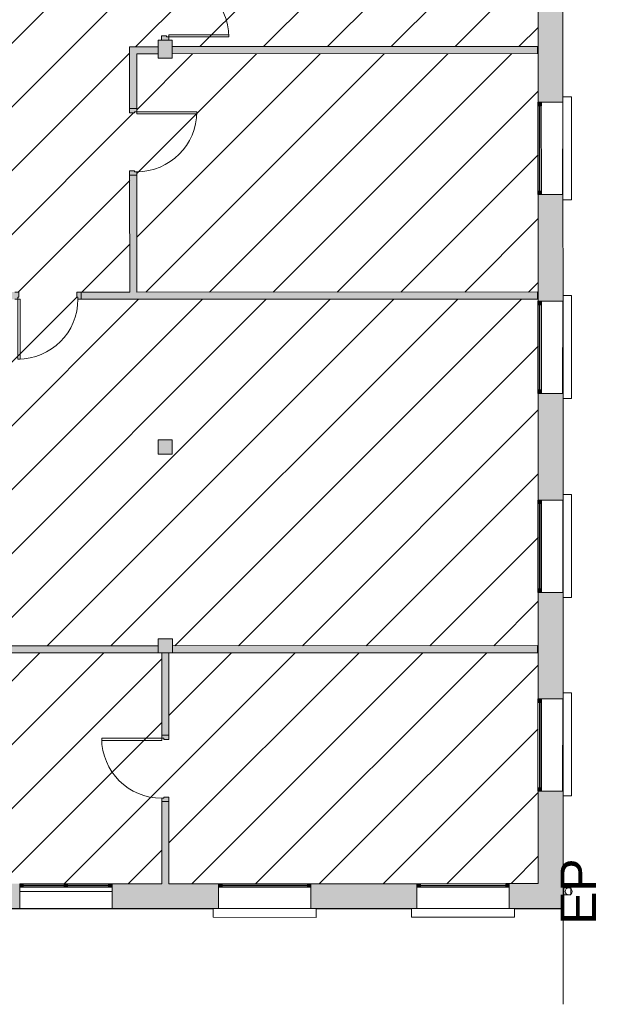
# Model space of a CAD drawing. Header units: metres. Extents: x 82 to 222, y -4 to 154.
# Tile 207 of 214: x 199 to 207, y 101 to 115. Entities that reach past the tile are written whole.
import ezdxf

# ---------------------------------------------------------------- set-up
doc = ezdxf.new("R2010")
doc.units = ezdxf.units.M
doc.linetypes.add('Caché', pattern=[0.003, 0.002, -0.001])
for name, color, linetype, lineweight in [('A-ANNO-NOTE', 7, 'Continuous', 20), ('A-DETL-GENF', 7, 'Continuous', 5), ('A-DOOR', 7, 'Continuous', 5), ('A-FLOR', 7, 'Continuous', 5), ('A-GENM', 7, 'Continuous', 5), ('A-GLAZ-CURT', 7, 'Continuous', 5), ('A-GLAZ-CWMG', 7, 'Continuous', 5), ('A-WALL', 7, 'Continuous', 5), ('C-TOPO', 7, 'Continuous', 5), ('P-SANR-FIXT', 7, 'Continuous', 5), ('S-COLS', 7, 'Continuous', 5)]:
    doc.layers.add(name, color=color, linetype=linetype, lineweight=lineweight)
doc.layers.add('A-WALL-PATT', color=7, linetype='Continuous', true_color=0x2a2a2a)
doc.styles.add('Arial', font='arial.ttf', dxfattribs={"height": 0.5})

# ---------------------------------------------------------------- blocks, each defined once
blk = doc.blocks.new('ART-Béton-Poteau rectangulaire - 20X25-3251002-DCE-Plan de reperage des murs- rez de rue-200 - Dépendante 1')
at = {"layer": 'S-COLS', "true_color": 0x2a2a2a}
blk.add_hatch(color=250, dxfattribs=at).paths.add_polyline_path([(-0.1, -0.125), (0.1, -0.125), (0.1, 0.125), (-0.1, 0.125)])
at = {"layer": 'S-COLS', "lineweight": 20}
for p, q in [((0.1, 0.125), (-0.1, 0.125)), ((-0.1, 0.125), (-0.1, -0.125)), ((0.1, -0.125), (0.1, 0.125)), ((-0.1, -0.125), (0.1, -0.125))]:
    blk.add_line(p, q, dxfattribs=at)
blk = doc.blocks.new('ART-Béton-Poteau rectangulaire - 20X20-3251590-DCE-Plan de reperage des murs- rez de rue-200 - Dépendante 1')
at = {"layer": 'S-COLS', "true_color": 0x2a2a2a}
blk.add_hatch(color=250, dxfattribs=at).paths.add_polyline_path([(-0.1, -0.1), (0.1, -0.1), (0.1, 0.1), (-0.1, 0.1), (-0.1, -0.058)])
at = {"layer": 'S-COLS', "lineweight": 20}
for p, q in [((0.1, 0.1), (-0.1, 0.1)), ((-0.1, 0.1), (-0.1, -0.1)), ((0.1, -0.1), (0.1, 0.1)), ((-0.1, -0.1), (0.1, -0.1))]:
    blk.add_line(p, q, dxfattribs=at)
blk = doc.blocks.new('OMD_Porte 1V tunnel - 80x204-5423503-DCE-Plan de reperage des murs- rez de rue-200 - Dépendante 1')
at = {"layer": 'A-DOOR', "true_color": 0x2a2a2a}
h = blk.add_hatch(color=250, dxfattribs=at)
h.paths.add_polyline_path([(-0.518, 0.05), (-0.518, -0.05), (-0.473, -0.05), (-0.473, -0.02), (-0.458, -0.02), (-0.458, 0.05), (-0.517, 0.05)])
h.paths.add_polyline_path([(0.357, 0.05), (0.357, -0.02), (0.372, -0.02), (0.372, -0.05), (0.417, -0.05), (0.417, 0.05), (0.373, 0.05)])
at = {"layer": 'A-DOOR'}
for p, q in [((-0.458, 0.05), (-0.518, 0.05)), ((-0.458, -0.02), (-0.458, 0.05)), ((0.417, 0.05), (0.357, 0.05)), ((0.357, 0.05), (0.357, -0.02)), ((-0.518, -0.05), (-0.473, -0.05)), ((-0.473, -0.05), (-0.473, -0.02)), ((-0.473, -0.02), (-0.458, -0.02)), ((-0.443, -0.05), (-0.473, -0.05)), ((-0.473, -0.05), (-0.473, -0.895)), ((-0.473, -0.05), (-0.443, -0.05)), ((-0.443, -0.895), (-0.443, -0.05)), ((0.357, -0.02), (0.372, -0.02)), ((0.372, -0.02), (0.372, -0.05)), ((0.372, -0.05), (0.417, -0.05)), ((-0.443, -0.895), (-0.473, -0.895))]:
    blk.add_line(p, q, dxfattribs=at)
blk.add_arc((-0.473, -0.05), 0.845, 270, 360, dxfattribs=at)
blk = doc.blocks.new('OMD_Porte 1V tunnel - 80x204-5423504-DCE-Plan de reperage des murs- rez de rue-200 - Dépendante 1')
at = {"layer": 'A-DOOR', "true_color": 0x2a2a2a}
h = blk.add_hatch(color=250, dxfattribs=at)
h.paths.add_polyline_path([(0.417, -0.05), (0.417, 0.05), (0.372, 0.05), (0.372, 0.02), (0.357, 0.02), (0.357, -0.05), (0.372, -0.05)])
h.paths.add_polyline_path([(-0.458, -0.05), (-0.458, 0.02), (-0.473, 0.02), (-0.473, 0.05), (-0.518, 0.05), (-0.518, -0.05), (-0.473, -0.05)])
at = {"layer": 'A-DOOR'}
for p, q in [((-0.473, 0.05), (-0.473, 0.895)), ((-0.443, 0.895), (-0.473, 0.895)), ((-0.443, 0.895), (-0.443, 0.05)), ((-0.518, 0.05), (-0.473, 0.05)), ((-0.443, 0.05), (-0.473, 0.05)), ((-0.473, 0.05), (-0.443, 0.05)), ((-0.473, 0.05), (-0.473, 0.02)), ((-0.473, 0.02), (-0.458, 0.02)), ((-0.458, 0.02), (-0.458, -0.05)), ((0.357, 0.02), (0.372, 0.02)), ((0.357, -0.05), (0.357, 0.02)), ((0.372, 0.02), (0.372, 0.05)), ((0.372, 0.05), (0.417, 0.05)), ((-0.458, -0.05), (-0.518, -0.05)), ((0.417, -0.05), (0.357, -0.05))]:
    blk.add_line(p, q, dxfattribs=at)
blk.add_arc((-0.473, 0.05), 0.845, 0, 90, dxfattribs=at)
blk = doc.blocks.new('Meneau rectangulaire - 50x50-3242118-DCE-Plan de reperage des murs- rez de rue-200 - Dépendante 1')
at = {"layer": 'A-GLAZ-CWMG', "true_color": 0x2a2a2a}
blk.add_hatch(color=250, dxfattribs=at).paths.add_polyline_path([(-0.05, -0.025), (0, -0.025), (0, 0.025), (-0.05, 0.025)])
at = {"layer": 'A-GLAZ-CWMG'}
for p, q in [((0, 0.025), (-0.05, 0.025)), ((-0.05, 0.025), (-0.05, -0.025)), ((0, -0.025), (0, 0.025)), ((-0.05, -0.025), (0, -0.025))]:
    blk.add_line(p, q, dxfattribs=at)
blk = doc.blocks.new('Panneau système - Vitré-3242119-DCE-Plan de reperage des murs- rez de rue-200 - Dépendante 1')
at = {"layer": 'A-GLAZ-CURT', "true_color": 0x2a2a2a}
blk.add_hatch(color=250, dxfattribs=at).paths.add_polyline_path([(0.6, 0.005), (-0.6, 0.005), (-0.6, -0.005), (0.6, -0.005)])
at = {"layer": 'A-GLAZ-CURT'}
for p, q in [((0.6, 0.005), (-0.6, 0.005)), ((-0.6, 0.005), (-0.6, -0.005)), ((0.6, -0.005), (0.6, 0.005)), ((-0.6, -0.005), (0.6, -0.005))]:
    blk.add_line(p, q, dxfattribs=at)
blk = doc.blocks.new('Meneau rectangulaire - 50x50-3242120-DCE-Plan de reperage des murs- rez de rue-200 - Dépendante 1')
at = {"layer": 'A-GLAZ-CWMG', "true_color": 0x2a2a2a}
blk.add_hatch(color=250, dxfattribs=at).paths.add_polyline_path([(0, -0.025), (-0.05, -0.025), (-0.05, 0.025), (0, 0.025)])
at = {"layer": 'A-GLAZ-CWMG'}
for p, q in [((-0.05, 0.025), (0, 0.025)), ((-0.05, -0.025), (-0.05, 0.025)), ((0, 0.025), (0, -0.025)), ((0, -0.025), (-0.05, -0.025))]:
    blk.add_line(p, q, dxfattribs=at)
blk = doc.blocks.new('Meneau rectangulaire - 50x50-3242115-DCE-Plan de reperage des murs- rez de rue-200 - Dépendante 1')
at = {"layer": 'A-GLAZ-CWMG'}
for p, q in [((148.123, 102.789), (149.323, 102.79)), ((149.323, 102.74), (148.123, 102.739))]:
    blk.add_line(p, q, dxfattribs=at)
blk = doc.blocks.new('Panneau système - Vitré-3263156-DCE-Plan de reperage des murs- rez de rue-200 - Dépendante 1')
at = {"layer": 'A-GLAZ-CURT', "true_color": 0x2a2a2a}
blk.add_hatch(color=250, dxfattribs=at).paths.add_polyline_path([(0.287, 0.005), (-0.287, 0.005), (-0.287, -0.005), (0.287, -0.005)])
at = {"layer": 'A-GLAZ-CURT'}
for p, q in [((0.287, 0.005), (-0.287, 0.005)), ((-0.287, 0.005), (-0.287, -0.005)), ((0.287, -0.005), (0.287, 0.005)), ((-0.287, -0.005), (0.287, -0.005))]:
    blk.add_line(p, q, dxfattribs=at)
blk = doc.blocks.new('Meneau rectangulaire - 50x50-3263147-DCE-Plan de reperage des murs- rez de rue-200 - Dépendante 1')
at = {"layer": 'A-GLAZ-CWMG'}
for p, q in [((143.156, 102.788), (143.731, 102.788)), ((143.156, 102.738), (143.731, 102.738))]:
    blk.add_line(p, q, dxfattribs=at)
blk = doc.blocks.new('Meneau rectangulaire - 50x50-3263169-DCE-Plan de reperage des murs- rez de rue-200 - Dépendante 1')
at = {"layer": 'A-GLAZ-CWMG', "true_color": 0x2a2a2a}
blk.add_hatch(color=250, dxfattribs=at).paths.add_polyline_path([(0, -0.025), (-0.05, -0.025), (-0.05, 0.025), (0, 0.025)])
at = {"layer": 'A-GLAZ-CWMG'}
for p, q in [((-0.05, 0.025), (0, 0.025)), ((-0.05, -0.025), (-0.05, 0.025)), ((0, 0.025), (0, -0.025)), ((0, -0.025), (-0.05, -0.025))]:
    blk.add_line(p, q, dxfattribs=at)
blk = doc.blocks.new('Meneau rectangulaire - 50x50-3263165-DCE-Plan de reperage des murs- rez de rue-200 - Dépendante 1')
at = {"layer": 'A-GLAZ-CWMG', "true_color": 0x2a2a2a}
blk.add_hatch(color=250, dxfattribs=at).paths.add_polyline_path([(-0.05, -0.025), (0, -0.025), (0, 0.025), (-0.05, 0.025)])
at = {"layer": 'A-GLAZ-CWMG'}
for p, q in [((0, 0.025), (-0.05, 0.025)), ((-0.05, 0.025), (-0.05, -0.025)), ((0, -0.025), (0, 0.025)), ((-0.05, -0.025), (0, -0.025))]:
    blk.add_line(p, q, dxfattribs=at)
blk = doc.blocks.new('OMD_Porte 1V tunnel - 80x204-V82-DCE-Plan de reperage des murs- rez de rue-200 - Dépendante 1')
at = {"layer": 'A-DOOR', "true_color": 0x2a2a2a}
h = blk.add_hatch(color=250, dxfattribs=at)
h.paths.add_polyline_path([(0.417, -0.05), (0.417, 0.05), (0.357, 0.05), (0.357, -0.02), (0.372, -0.02), (0.372, -0.05), (0.417, -0.05)])
h.paths.add_polyline_path([(-0.458, -0.02), (-0.458, 0.05), (-0.518, 0.05), (-0.518, -0.05), (-0.473, -0.05), (-0.473, -0.02), (-0.458, -0.02)])
at = {"layer": 'A-DOOR'}
for p, q in [((-0.458, 0.05), (-0.518, 0.05)), ((-0.458, -0.02), (-0.458, 0.05)), ((0.417, 0.05), (0.357, 0.05)), ((0.357, 0.05), (0.357, -0.02)), ((-0.518, -0.05), (-0.473, -0.05)), ((-0.473, -0.05), (-0.473, -0.02)), ((-0.473, -0.02), (-0.458, -0.02)), ((-0.443, -0.05), (-0.473, -0.05)), ((-0.473, -0.05), (-0.473, -0.895)), ((-0.473, -0.05), (-0.443, -0.05)), ((-0.443, -0.895), (-0.443, -0.05)), ((0.357, -0.02), (0.372, -0.02)), ((0.372, -0.02), (0.372, -0.05)), ((0.372, -0.05), (0.417, -0.05)), ((-0.443, -0.895), (-0.473, -0.895))]:
    blk.add_line(p, q, dxfattribs=at)
blk.add_arc((-0.473, -0.05), 0.845, 270, 360, dxfattribs=at)
blk = doc.blocks.new('Meneau rectangulaire - 50x50-3263149-DCE-Plan de reperage des murs- rez de rue-200 - Dépendante 1')
at = {"layer": 'A-GLAZ-CWMG'}
for p, q in [((142.531, 102.788), (143.106, 102.788)), ((142.532, 102.738), (143.106, 102.738))]:
    blk.add_line(p, q, dxfattribs=at)
blk = doc.blocks.new('Meneau rectangulaire - 50x50-3263163-DCE-Plan de reperage des murs- rez de rue-200 - Dépendante 1')
at = {"layer": 'A-GLAZ-CWMG', "true_color": 0x2a2a2a}
blk.add_hatch(color=250, dxfattribs=at).paths.add_polyline_path([(0.025, -0.025), (-0.025, -0.025), (-0.025, 0.025), (0.025, 0.025)])
at = {"layer": 'A-GLAZ-CWMG'}
for p, q in [((-0.025, 0.025), (0.025, 0.025)), ((-0.025, -0.025), (-0.025, 0.025)), ((0.025, 0.025), (0.025, -0.025)), ((0.025, -0.025), (-0.025, -0.025))]:
    blk.add_line(p, q, dxfattribs=at)
blk = doc.blocks.new('appui fenetre - appui fenetre-3309576-DCE-Plan de reperage des murs- rez de rue-200 - Dépendante 1')
at = {"layer": 'A-GENM'}
for p, q in [((187.287, -21.552), (187.2, -21.468)), ((187.143, -21.524), (186.244, -22.462)), ((186.284, -22.599), (187.287, -21.552)), ((186.198, -22.517), (186.284, -22.599)), ((185.208, -23.547), (184.309, -24.485)), ((185.352, -23.576), (185.265, -23.492)), ((184.349, -24.622), (185.352, -23.576)), ((184.263, -24.541), (184.349, -24.622)), ((183.273, -25.571), (182.374, -26.509)), ((182.413, -26.646), (183.417, -25.599)), ((183.417, -25.599), (183.33, -25.516)), ((175.743, -26.327), (175.658, -26.415)), ((175.658, -26.415), (176.705, -27.419)), ((176.79, -27.33), (175.798, -26.378)), ((182.328, -26.565), (182.413, -26.646)), ((176.705, -27.419), (176.79, -27.33)), ((181.485, -27.619), (181.399, -27.537)), ((181.338, -27.594), (180.438, -28.533)), ((180.482, -28.666), (181.485, -27.619)), ((177.761, -28.256), (177.676, -28.344)), ((177.676, -28.344), (178.723, -29.348)), ((178.808, -29.258), (177.815, -28.307)), ((180.397, -28.585), (180.482, -28.666)), ((178.723, -29.348), (178.808, -29.258))]:
    blk.add_line(p, q, dxfattribs=at)
blk = doc.blocks.new('Gouttière avec dauphin - Gouttière avec dauphin 13_2-4851836-DCE-Plan de reperage des murs- rez de rue-200 - Dépendante 1')
at = {"layer": 'P-SANR-FIXT', "linetype": 'Caché'}
for p, q in [((-0.05, -0.03), (-0.05, 0.07)), ((-0.05, 0.07), (0.05, 0.07)), ((0.05, 0.07), (0.05, -0.03)), ((0.05, -0.03), (-0.05, -0.03))]:
    blk.add_line(p, q, dxfattribs=at)
at = {"layer": 'P-SANR-FIXT'}
blk.add_circle((0, 0), 0.05, dxfattribs=at)

msp = doc.modelspace()

# ---------------------------------------------------------------- hatches: boundary and pattern name
at = {"layer": 'A-DETL-GENF', "true_color": 0x808080}
h = msp.add_hatch(dxfattribs=at)
h.set_pattern_fill('FP_14', color=8, style=0, pattern_type=2)
h.set_pattern_definition([(45, (-9.11556, 107.194), (-0.4490128, 0.4490128), [])])
h.paths.add_polyline_path([(162.888, 124.55), (162.887, 124.55), (162.887, 124.565), (162.857, 124.565), (162.857, 124.61), (162.827, 124.61), (162.827, 125.58), (162.627, 125.579), (162.627, 125.664), (158.795, 125.664), (158.795, 125.694), (158.75, 125.694), (158.75, 125.724), (158.735, 125.724), (158.735, 125.794), (162.627, 125.794), (162.627, 125.879), (162.827, 125.88), (162.827, 126.475), (162.857, 126.475), (162.857, 126.52), (162.887, 126.52), (162.887, 126.535), (162.957, 126.535), (162.957, 124.55)])
h.paths.add_polyline_path([(157.484, 102.778), (162.833, 102.781), (162.833, 103.112), (162.863, 103.112), (162.863, 103.157), (162.893, 103.157), (162.893, 103.172), (162.963, 103.172), (162.963, 102.782), (170.773, 102.786), (170.772, 106.271), (164.389, 106.27), (164.389, 106.3), (164.344, 106.3), (164.344, 106.33), (164.329, 106.33), (164.329, 106.4), (165.302, 106.4), (165.3, 112.87), (165.33, 112.87), (165.33, 112.915), (165.36, 112.915), (165.36, 112.93), (165.43, 112.93), (165.431, 111.855), (165.63, 111.855), (165.631, 111.795), (170.771, 111.796), (170.767, 131.266), (165.626, 131.265), (165.626, 131.23), (165.426, 131.23), (165.427, 128.4), (165.397, 128.4), (165.397, 128.355), (165.367, 128.355), (165.367, 128.34), (165.297, 128.34), (165.296, 131.265), (162.956, 131.265), (162.956, 129.85), (162.886, 129.85), (162.886, 129.865), (162.856, 129.865), (162.856, 129.91), (162.826, 129.91), (162.825, 131.23), (162.626, 131.229), (162.626, 131.429), (162.826, 131.43), (162.825, 133.45), (162.205, 133.449), (162.205, 134.624), (157.484, 134.629), (157.484, 133.374), (157.487, 133.374), (157.487, 133.324), (157.484, 133.324), (157.484, 132.125), (157.487, 132.125), (157.487, 132.075), (157.484, 132.075), (157.484, 130.574), (157.488, 130.574), (157.488, 130.524), (157.484, 130.524), (157.484, 129.325), (157.488, 129.325), (157.488, 129.275), (157.484, 129.275), (157.484, 128.593), (157.919, 128.593), (157.919, 128.523), (157.904, 128.523), (157.904, 128.493), (157.859, 128.493), (157.859, 128.463), (157.484, 128.463), (157.484, 127.774), (157.489, 127.774), (157.489, 127.724), (157.484, 127.724), (157.484, 126.525), (157.489, 126.525), (157.489, 126.475), (157.484, 126.475), (157.484, 125.793), (157.92, 125.793), (157.92, 125.723), (157.905, 125.723), (157.905, 125.693), (157.86, 125.693), (157.86, 125.663), (157.484, 125.663), (157.484, 124.974), (157.489, 124.974), (157.489, 124.924), (157.484, 124.924), (157.484, 123.725), (157.489, 123.725), (157.489, 123.675), (157.484, 123.675), (157.484, 122.793), (162.628, 122.795), (162.628, 123.079), (162.828, 123.08), (162.828, 123.675), (162.858, 123.675), (162.858, 123.72), (162.888, 123.72), (162.888, 123.735), (162.958, 123.735), (162.957, 122.665), (157.484, 122.663), (157.484, 122.278), (157.788, 122.278), (157.789, 117.978), (157.484, 117.978), (157.484, 117.478), (158.129, 117.478), (158.129, 117.178), (157.484, 117.178), (157.484, 116.574), (157.491, 116.574), (157.491, 116.524), (157.484, 116.524), (157.484, 115.325), (157.491, 115.325), (157.49, 115.275), (157.484, 115.275), (157.484, 113.774), (157.492, 113.774), (157.492, 113.724), (157.484, 113.724), (157.484, 112.525), (157.492, 112.525), (157.492, 112.475), (157.484, 112.475), (157.484, 110.974), (157.493, 110.974), (157.493, 110.924), (157.484, 110.924), (157.484, 109.725), (157.493, 109.725), (157.491, 109.675), (157.484, 109.675), (157.484, 108.174), (157.493, 108.174), (157.493, 108.124), (157.484, 108.124), (157.484, 106.925), (157.493, 106.925), (157.493, 106.875), (157.484, 106.875), (157.484, 105.379), (157.494, 105.379), (157.494, 105.329), (157.484, 105.329), (157.484, 104.13), (157.494, 104.13), (157.494, 104.08), (157.484, 104.08), (157.484, 102.778)])
h.paths.add_polyline_path([(198.088, 122.133), (198.088, 122.133), (198.088, 122.148), (198.058, 122.148), (198.058, 122.193), (198.028, 122.193), (198.028, 122.615), (192.649, 122.614), (192.649, 116.857), (198.059, 116.858), (198.059, 119.988), (197.829, 119.988), (197.828, 120.288), (198.028, 120.288), (198.028, 120.643), (198.058, 120.643), (198.059, 120.688), (198.088, 120.688)])
h.paths.add_polyline_path([(192.496, 102.787), (200.683, 102.789), (200.682, 103.991), (200.712, 103.991), (200.712, 104.006), (200.782, 104.006), (200.783, 102.789), (205.983, 102.79), (205.982, 104.09), (205.978, 104.09), (205.978, 105.39), (205.982, 105.39), (205.981, 106.89), (205.977, 106.89), (205.977, 108.19), (205.981, 108.19), (205.981, 109.69), (205.977, 109.69), (205.976, 110.99), (205.981, 110.99), (205.98, 112.49), (205.976, 112.49), (205.976, 113.79), (205.98, 113.79), (205.979, 115.29), (205.975, 115.29), (205.975, 116.59), (205.979, 116.59), (205.979, 118.09), (205.975, 118.09), (205.975, 118.14), (205.979, 118.14), (205.978, 119.34), (205.974, 119.34), (205.974, 119.39), (205.979, 119.39), (205.978, 120.89), (205.974, 120.89), (205.974, 122.19), (205.978, 122.19), (205.978, 122.89), (200.328, 122.888), (200.328, 121.888), (200.778, 121.889), (200.778, 121.181), (200.748, 121.181), (200.748, 121.166), (200.678, 121.166), (200.678, 121.788), (200.228, 121.788), (200.228, 124.088), (200.678, 124.088), (200.678, 124.681), (200.747, 124.681), (200.747, 124.666), (200.777, 124.666), (200.778, 123.989), (200.328, 123.988), (200.328, 122.988), (205.978, 122.99), (205.977, 123.69), (205.973, 123.69), (205.973, 124.99), (205.977, 124.99), (205.977, 125.79), (200.827, 125.789), (200.827, 125.589), (200.777, 125.588), (200.777, 125.511), (200.747, 125.511), (200.747, 125.496), (200.677, 125.496), (200.677, 125.588), (200.497, 125.588), (200.497, 128.473), (200.037, 128.473), (200.037, 128.543), (200.052, 128.543), (200.052, 128.573), (200.097, 128.573), (200.097, 128.603), (200.497, 128.603), (200.497, 131.423), (200.526, 131.423), (200.526, 131.468), (200.556, 131.468), (200.556, 131.483), (200.626, 131.483), (200.627, 131.438), (200.826, 131.439), (200.826, 131.239), (200.626, 131.238), (200.627, 125.888), (205.977, 125.89), (205.977, 126.399), (205.782, 126.399), (205.782, 132.055), (205.811, 132.055), (205.811, 132.07), (205.881, 132.07), (205.881, 132.01), (206.081, 132.01), (206.082, 126.803), (207.151, 126.801), (207.151, 135.593), (206.08, 135.593), (206.08, 133.56), (205.881, 133.56), (205.881, 133.5), (205.811, 133.5), (205.811, 133.515), (205.781, 133.515), (205.78, 134.655), (205.724, 134.655), (205.724, 134.644), (204.675, 134.644), (204.675, 134.594), (204.615, 134.594), (204.615, 134.599), (204.655, 134.599), (204.655, 134.639), (204.615, 134.639), (204.615, 134.644), (204.625, 134.644), (204.625, 134.654), (201.005, 134.654), (201.005, 134.644), (201.015, 134.644), (201.015, 134.639), (200.975, 134.637), (200.975, 134.599), (201.015, 134.599), (201.015, 134.594), (200.955, 134.594), (200.955, 134.644), (200.625, 134.644), (200.625, 132.913), (200.556, 132.913), (200.556, 132.928), (200.526, 132.928), (200.525, 132.973), (200.495, 132.973), (200.495, 133.821), (199.649, 132.978), (198.665, 131.993), (198.667, 131.991), (198.156, 131.48), (198.156, 129.545), (198.086, 129.545), (198.086, 129.56), (198.056, 129.56), (198.056, 129.605), (198.026, 129.605), (198.026, 129.603), (197.834, 129.603), (197.834, 129.673), (197.849, 129.673), (197.849, 129.703), (197.894, 129.703), (197.894, 129.673), (198.026, 129.673), (198.026, 131.238), (197.826, 131.238), (197.826, 131.267), (196.626, 131.268), (196.626, 130.573), (196.576, 130.573), (196.576, 131.268), (195.876, 131.268), (195.876, 130.35), (195.806, 130.35), (195.806, 130.365), (195.776, 130.365), (195.776, 130.41), (195.806, 130.41), (195.806, 131.269), (195.006, 131.269), (195.006, 129.672), (195.806, 129.672), (195.806, 129.675), (195.776, 129.675), (195.776, 129.72), (195.806, 129.72), (195.806, 129.735), (195.876, 129.735), (195.876, 129.672), (196.959, 129.673), (196.959, 129.703), (197.004, 129.703), (197.004, 129.673), (197.019, 129.673), (197.019, 129.603), (195.006, 129.602), (195.006, 129.485), (194.936, 129.485), (194.936, 129.5), (194.906, 129.5), (194.906, 129.545), (194.936, 129.545), (194.936, 129.602), (194.066, 129.602), (194.066, 129.734), (194.136, 129.734), (194.136, 129.719), (194.166, 129.719), (194.166, 129.674), (194.136, 129.672), (194.136, 129.672), (194.936, 129.672), (194.936, 131.269), (194.136, 131.27), (194.136, 130.409), (194.166, 130.409), (194.166, 130.364), (194.136, 130.364), (194.136, 130.349), (194.066, 130.349), (194.066, 131.27), (192.652, 131.272), (192.652, 128.602), (194.937, 128.602), (194.937, 128.61), (194.907, 128.61), (194.907, 128.655), (194.937, 128.655), (194.937, 128.67), (195.007, 128.67), (195.007, 128.602), (198.027, 128.603), (198.027, 128.67), (198.057, 128.67), (198.057, 128.715), (198.086, 128.715), (198.086, 128.73), (198.156, 128.73), (198.157, 128.603), (198.547, 128.603), (198.547, 128.573), (198.592, 128.573), (198.592, 128.543), (198.607, 128.543), (198.607, 128.473), (198.157, 128.473), (198.157, 128.413), (198.087, 128.413), (198.087, 128.428), (198.057, 128.428), (198.057, 128.473), (192.651, 128.472), (192.651, 122.714), (198.028, 122.715), (198.028, 123.093), (198.058, 123.093), (198.058, 123.138), (198.088, 123.138), (198.088, 123.153), (198.158, 123.153), (198.158, 122.133), (198.088, 122.133), (198.088, 120.703), (198.158, 120.703), (198.159, 116.758), (192.648, 116.757), (192.649, 115.414), (192.657, 113.572), (193.285, 113.572), (193.286, 111.772), (193.486, 111.772), (193.486, 111.672), (192.665, 111.672), (192.68, 107.802), (192.738, 107.802), (194.087, 109.002), (197.831, 109.003), (197.832, 109.038), (198.031, 109.038), (198.031, 108.838), (197.831, 108.838), (197.832, 106.238), (198.032, 106.238), (198.032, 106.138), (200.632, 106.138), (200.632, 106.238), (200.832, 106.239), (200.832, 106.139), (205.972, 106.14), (205.972, 106.04), (200.782, 106.038), (200.782, 104.821), (200.712, 104.821), (200.712, 104.836), (200.682, 104.836), (200.682, 106.038), (198.032, 106.038), (198.032, 105.623), (197.932, 105.623), (197.932, 106.038), (197.832, 106.038), (197.832, 106.073), (192.5, 106.071), (192.499, 105.246), (192.391, 105.246), (192.391, 103.697), (192.497, 103.696), (192.496, 102.787)])
h.paths.add_polyline_path([(162.892, 103.987), (162.892, 104.002), (162.862, 104.002), (162.862, 104.047), (162.832, 104.047), (162.832, 106.03), (162.632, 106.029), (162.632, 106.229), (162.832, 106.23), (162.832, 106.83), (162.862, 106.83), (162.862, 106.875), (162.892, 106.875), (162.892, 106.89), (162.962, 106.89), (162.962, 106.4), (163.514, 106.4), (163.514, 106.33), (163.499, 106.33), (163.499, 106.3), (163.454, 106.3), (163.454, 106.27), (162.962, 106.27), (162.962, 103.987)])
h.paths.add_polyline_path([(205.978, 104.14), (205.982, 104.14), (205.982, 105.34), (205.978, 105.34)])
h.paths.add_polyline_path([(165.432, 106.03), (165.432, 106.03), (165.432, 106.23), (165.632, 106.23), (165.632, 106.03)])
h.paths.add_polyline_path([(192.391, 106.202), (197.702, 106.203), (197.701, 108.873), (194.091, 108.872), (192.776, 107.702), (192.391, 107.701), (192.391, 106.203)])
h.paths.add_polyline_path([(205.977, 106.94), (205.982, 106.94), (205.981, 108.14), (205.977, 108.14), (205.977, 106.94)])
h.paths.add_polyline_path([(193.702, 107.452), (193.701, 107.622), (196.501, 107.622), (196.502, 107.452), (193.978, 107.452)])
h.paths.add_polyline_path([(162.89, 116.56), (162.889, 116.56), (162.889, 116.575), (162.859, 116.575), (162.859, 116.62), (162.829, 116.62), (162.829, 117.18), (162.129, 117.18), (162.129, 117.379), (158.13, 117.378), (158.13, 117.478), (162.959, 117.48), (162.959, 116.56)])
h.paths.add_polyline_path([(162.89, 113.305), (162.89, 113.305), (162.89, 113.32), (162.86, 113.32), (162.86, 113.365), (162.83, 113.365), (162.83, 114.465), (162.782, 114.465), (162.782, 114.495), (162.767, 114.495), (162.767, 114.565), (162.83, 114.565), (162.83, 115.685), (162.86, 115.685), (162.86, 115.73), (162.89, 115.73), (162.89, 115.745), (162.96, 115.745), (162.96, 113.305)])
h.paths.add_polyline_path([(162.891, 107.705), (162.891, 107.72), (162.861, 107.72), (162.861, 107.765), (162.831, 107.765), (162.83, 111.605), (162.631, 111.604), (162.63, 111.854), (162.83, 111.855), (162.83, 112.43), (162.86, 112.43), (162.86, 112.475), (162.89, 112.475), (162.89, 112.49), (162.96, 112.49), (162.961, 107.705)])
h.paths.add_polyline_path([(157.491, 108.208), (157.491, 108.308), (161.331, 108.309), (161.331, 108.209), (157.593, 108.208)])
h.paths.add_polyline_path([(200.631, 108.838), (200.631, 108.838), (200.631, 109.038), (200.831, 109.039), (200.831, 108.839), (200.764, 108.838)])
h.paths.add_polyline_path([(198.081, 108.938), (198.081, 111.673), (198.031, 111.673), (198.03, 114.413), (197.83, 114.413), (197.83, 114.538), (195.93, 114.537), (195.931, 111.672), (194.986, 111.672), (194.986, 111.772), (195.781, 111.772), (195.78, 114.687), (198.18, 114.688), (198.181, 111.118), (198.673, 111.118), (198.673, 111.048), (198.658, 111.048), (198.658, 111.018), (198.181, 111.018), (198.181, 108.938)])
h.paths.add_polyline_path([(205.977, 109.74), (205.981, 109.74), (205.98, 110.94), (205.977, 110.94), (205.977, 109.74)])
h.paths.add_polyline_path([(199.503, 111.018), (199.503, 111.048), (199.488, 111.048), (199.488, 111.118), (200.231, 111.118), (200.231, 112.826), (200.3, 112.826), (200.3, 112.811), (200.33, 112.811), (200.331, 111.118), (205.971, 111.118), (205.971, 111.02), (199.548, 111.018)])
h.paths.add_polyline_path([(192.664, 111.772), (193.236, 111.772), (193.236, 111.822), (193.245, 111.822), (193.245, 112.522), (193.235, 112.522), (193.235, 112.572), (192.661, 112.572), (192.664, 111.873)])
h.paths.add_polyline_path([(205.976, 112.54), (205.98, 112.54), (205.98, 113.74), (205.976, 113.74)])
h.paths.add_polyline_path([(192.661, 112.672), (193.235, 112.672), (193.235, 112.722), (193.245, 112.722), (193.245, 113.422), (193.235, 113.422), (193.235, 113.472), (192.657, 113.472), (192.661, 112.672)])
h.paths.add_polyline_path([(200.3, 112.826), (200.3, 113.641), (200.23, 113.641), (200.23, 114.573), (200.63, 114.575), (200.63, 114.663), (200.68, 114.664), (200.68, 114.726), (200.75, 114.726), (200.75, 114.711), (200.78, 114.711), (200.78, 114.664), (200.83, 114.664), (200.83, 114.574), (205.97, 114.575), (205.97, 114.475), (200.83, 114.473), (200.83, 114.414), (200.63, 114.413), (200.63, 114.473), (200.33, 114.473), (200.33, 113.656), (200.3, 113.656)])
h.paths.add_polyline_path([(166.42, 113.045), (166.42, 113.215), (168.654, 113.216), (168.654, 113.213), (168.666, 113.213), (168.666, 113.216), (169.27, 113.216), (169.27, 113.046), (166.435, 113.045)])
h.paths.add_polyline_path([(165.36, 114.36), (165.36, 114.375), (165.33, 114.375), (165.33, 114.42), (165.3, 114.42), (165.3, 115.778), (165.37, 115.778), (165.37, 115.763), (165.4, 115.763), (165.4, 115.718), (165.43, 115.718), (165.43, 114.63), (165.63, 114.63), (165.63, 114.595), (167.58, 114.596), (167.58, 114.896), (169.39, 114.896), (169.39, 114.596), (170.77, 114.596), (170.77, 114.466), (165.63, 114.465), (165.63, 114.43), (165.43, 114.43), (165.429, 114.36)])
h.paths.add_polyline_path([(157.49, 114.463), (157.49, 114.563), (161.952, 114.564), (161.952, 114.494), (161.937, 114.494), (161.937, 114.464), (157.719, 114.463)])
h.paths.add_polyline_path([(167.63, 114.596), (169.34, 114.596), (169.34, 114.846), (167.63, 114.846), (167.63, 114.596)])
h.paths.add_polyline_path([(200.75, 114.726), (200.75, 115.541), (200.68, 115.541), (200.679, 116.163), (200.229, 116.163), (200.229, 118.488), (200.679, 118.488), (200.679, 119.111), (200.749, 119.111), (200.749, 119.096), (200.779, 119.096), (200.779, 118.389), (200.329, 118.388), (200.329, 117.388), (205.969, 117.39), (205.969, 117.29), (200.329, 117.288), (200.33, 116.263), (200.779, 116.264), (200.78, 115.556), (200.75, 115.556)])
h.paths.add_polyline_path([(205.975, 115.34), (205.98, 115.34), (205.979, 116.54), (205.975, 116.54), (205.975, 115.34)])
h.paths.add_polyline_path([(165.369, 115.778), (165.369, 116.593), (165.299, 116.593), (165.298, 123.658), (165.368, 123.658), (165.368, 123.643), (165.398, 123.643), (165.398, 123.598), (165.428, 123.598), (165.429, 123.08), (165.628, 123.08), (165.628, 122.78), (165.428, 122.78), (165.429, 117.48), (165.629, 117.48), (165.629, 117.18), (165.429, 117.18), (165.429, 116.653), (165.399, 116.653), (165.399, 116.608), (165.369, 116.608)])
h.paths.add_polyline_path([(200.679, 119.926), (200.679, 119.926), (200.679, 119.988), (200.629, 119.988), (200.628, 120.288), (200.678, 120.289), (200.679, 120.351), (200.748, 120.351), (200.748, 120.336), (200.778, 120.336), (200.779, 120.289), (200.828, 120.289), (200.829, 120.189), (205.969, 120.19), (205.969, 120.09), (200.829, 120.089), (200.829, 119.989), (200.779, 119.988), (200.778, 119.941), (200.749, 119.941), (200.749, 119.926), (200.679, 119.926)])
h.paths.add_polyline_path([(205.974, 120.94), (205.978, 120.94), (205.978, 122.14), (205.974, 122.14), (205.974, 120.94)])
h.paths.add_polyline_path([(205.973, 123.74), (205.978, 123.74), (205.977, 124.94), (205.973, 124.94), (205.973, 123.74)])
h.paths.add_polyline_path([(198.088, 123.968), (198.088, 123.983), (198.058, 123.983), (198.058, 124.028), (198.028, 124.028), (198.027, 125.588), (197.827, 125.588), (197.827, 125.888), (198.027, 125.888), (198.027, 126.923), (198.057, 126.923), (198.057, 126.968), (198.087, 126.968), (198.087, 126.983), (198.157, 126.983), (198.158, 123.968)])
h.paths.add_polyline_path([(165.298, 124.473), (165.298, 124.473), (165.297, 126.51), (165.367, 126.51), (165.367, 126.495), (165.397, 126.495), (165.397, 126.45), (165.427, 126.45), (165.427, 125.88), (165.627, 125.88), (165.627, 125.58), (165.427, 125.58), (165.427, 124.533), (165.397, 124.533), (165.397, 124.488), (165.368, 124.488), (165.368, 124.473), (165.298, 124.473)])
h.paths.add_polyline_path([(162.887, 127.35), (162.887, 127.365), (162.857, 127.365), (162.857, 127.41), (162.827, 127.41), (162.827, 128.465), (158.794, 128.464), (158.794, 128.494), (158.749, 128.494), (158.749, 128.524), (158.734, 128.524), (158.734, 128.594), (162.827, 128.595), (162.827, 128.975), (162.856, 128.975), (162.856, 129.02), (162.886, 129.02), (162.886, 129.035), (162.956, 129.035), (162.957, 127.35)])
h.paths.add_polyline_path([(205.496, 131.24), (205.496, 131.24), (205.496, 131.44), (205.696, 131.44), (205.696, 131.24)])
h.paths.add_polyline_path([(162.275, 133.519), (162.825, 133.52), (162.825, 134.623), (162.275, 134.623), (162.275, 133.52)])
at = {"layer": 'A-WALL-PATT'}
h = msp.add_hatch(color=256, dxfattribs=at)
h.paths.add_polyline_path([(206.332, 102.44), (206.333, 102.44), (206.332, 104.09), (205.982, 104.09), (205.983, 102.44)])
h.paths.add_polyline_path([(205.982, 105.39), (206.332, 105.39), (206.332, 106.89), (205.982, 106.89), (205.982, 105.39)])
h.paths.add_polyline_path([(205.981, 108.19), (206.331, 108.19), (206.331, 109.69), (205.981, 109.69), (205.981, 108.19)])
h.paths.add_polyline_path([(205.981, 110.99), (206.331, 110.99), (206.33, 112.49), (205.98, 112.49), (205.981, 110.99)])
h.paths.add_polyline_path([(205.98, 113.79), (206.33, 113.79), (206.33, 115.29), (205.98, 115.29), (205.98, 113.79)])
h.paths.add_polyline_path([(205.979, 116.59), (206.329, 116.59), (206.329, 118.09), (205.979, 118.09), (205.979, 116.59)])
h.paths.add_polyline_path([(205.979, 119.39), (206.329, 119.39), (206.328, 120.89), (205.978, 120.89), (205.979, 119.39)])
h.paths.add_polyline_path([(205.978, 122.19), (206.328, 122.19), (206.328, 123.69), (205.978, 123.69), (205.978, 122.19)])
h.paths.add_polyline_path([(206.327, 124.99), (206.327, 124.99), (206.327, 126.399), (205.977, 126.399), (205.977, 124.99)])
at = {"layer": 'A-WALL-PATT', "lineweight": 5}
h = msp.add_hatch(color=256, dxfattribs=at)
h.paths.add_polyline_path([(200.68, 114.663), (200.78, 114.664), (200.78, 114.666), (200.68, 114.666), (200.68, 114.664)])
h.paths.add_polyline_path([(200.68, 115.601), (200.78, 115.601), (200.779, 116.264), (200.679, 116.263), (200.68, 115.601)])
h = msp.add_hatch(color=256, dxfattribs=at)
h.paths.add_polyline_path([(200.23, 114.473), (200.63, 114.473), (200.63, 114.573), (200.23, 114.573), (200.23, 114.473)])
h.paths.add_polyline_path([(200.83, 114.474), (205.97, 114.475), (205.97, 114.575), (200.83, 114.574), (200.83, 114.482)])
h = msp.add_hatch(color=256, dxfattribs=at)
h.paths.add_polyline_path([(200.231, 111.118), (200.331, 111.118), (200.33, 112.766), (200.23, 112.766)])
h.paths.add_polyline_path([(200.23, 113.701), (200.33, 113.701), (200.33, 114.473), (200.23, 114.473), (200.23, 113.701)])
h = msp.add_hatch(color=256, dxfattribs=at)
h.paths.add_polyline_path([(198.181, 111.018), (198.613, 111.018), (198.613, 111.118), (198.181, 111.118), (198.181, 111.018)])
h.paths.add_polyline_path([(199.548, 111.018), (205.971, 111.02), (205.971, 111.12), (199.548, 111.118)])
for points in [[(198.032, 106.038), (200.632, 106.038), (200.632, 106.138), (198.032, 106.138)], [(200.832, 106.039), (205.972, 106.04), (205.972, 106.14), (200.832, 106.139)]]:
    msp.add_hatch(color=256, dxfattribs=at).paths.add_polyline_path(points)
h = msp.add_hatch(color=256, dxfattribs=at)
h.paths.add_polyline_path([(200.683, 102.788), (200.783, 102.789), (200.782, 103.946), (200.682, 103.946), (200.683, 102.789)])
h.paths.add_polyline_path([(200.682, 104.881), (200.782, 104.881), (200.782, 106.039), (200.682, 106.038), (200.682, 104.881)])
at = {"layer": 'A-WALL-PATT'}
h = msp.add_hatch(color=256, dxfattribs=at)
h.paths.add_polyline_path([(157.134, 102.428), (157.883, 102.428), (157.883, 102.778), (157.134, 102.778), (157.134, 102.718), (157.137, 102.718), (157.137, 102.618), (157.134, 102.618), (157.134, 102.428)])
h.paths.add_polyline_path([(159.183, 102.429), (160.683, 102.429), (160.682, 102.779), (159.183, 102.779)])
h.paths.add_polyline_path([(161.982, 102.429), (163.483, 102.43), (163.483, 102.78), (161.982, 102.779)])
h.paths.add_polyline_path([(164.783, 102.43), (166.283, 102.43), (166.283, 102.78), (164.783, 102.78), (164.783, 102.43)])
h.paths.add_polyline_path([(167.583, 102.431), (169.083, 102.431), (169.083, 102.781), (167.583, 102.781)])
h.paths.add_polyline_path([(170.383, 102.431), (172.883, 102.432), (172.883, 102.782), (170.383, 102.781)])
h.paths.add_polyline_path([(176.983, 102.433), (179.783, 102.434), (179.783, 102.784), (176.983, 102.783)])
h.paths.add_polyline_path([(183.883, 102.435), (186.683, 102.435), (186.683, 102.785), (183.883, 102.785)])
h.paths.add_polyline_path([(190.783, 102.436), (193.083, 102.437), (193.083, 102.787), (190.783, 102.786)])
h.paths.add_polyline_path([(194.383, 102.437), (195.883, 102.437), (195.883, 102.787), (194.383, 102.787), (194.383, 102.437)])
h.paths.add_polyline_path([(197.183, 102.438), (198.683, 102.438), (198.683, 102.788), (197.183, 102.788)])
h.paths.add_polyline_path([(199.983, 102.438), (201.483, 102.439), (201.483, 102.789), (199.983, 102.788)])
h.paths.add_polyline_path([(202.783, 102.439), (204.274, 102.439), (204.274, 102.789), (202.783, 102.789), (202.783, 102.439)])
h.paths.add_polyline_path([(205.574, 102.44), (205.983, 102.44), (205.983, 102.79), (205.574, 102.79), (205.574, 102.44)])

# ---------------------------------------------------------------- linework, layer by layer
at = {"layer": 'A-FLOR'}
msp.add_line((198.683, 102.678), (199.983, 102.678), dxfattribs=at)
at = {"layer": 'A-WALL', "lineweight": 20}
for p, q in [((205.98, 113.79), (205.98, 115.29)), ((206.33, 113.79), (206.33, 115.29)), ((200.78, 114.666), (200.68, 114.666)), ((200.68, 114.666), (200.68, 114.663)), ((200.78, 114.664), (200.78, 114.666)), ((200.63, 114.573), (200.23, 114.573)), ((200.23, 114.573), (200.23, 113.701)), ((205.97, 114.575), (200.83, 114.574)), ((205.97, 114.475), (205.97, 114.575)), ((200.33, 114.473), (200.63, 114.473)), ((200.33, 113.701), (200.33, 114.473)), ((200.83, 114.474), (205.97, 114.475)), ((200.23, 113.701), (200.33, 113.701)), ((205.98, 113.79), (206.33, 113.79)), ((200.23, 112.766), (200.231, 111.118)), ((200.33, 112.766), (200.23, 112.766)), ((200.331, 111.118), (200.33, 112.766)), ((205.981, 110.99), (205.98, 112.49)), ((205.98, 112.49), (206.33, 112.49)), ((206.331, 110.99), (206.33, 112.49)), ((200.231, 111.118), (199.548, 111.118)), ((199.548, 111.118), (199.548, 111.018)), ((205.971, 111.12), (200.331, 111.118)), ((205.971, 111.02), (205.971, 111.12)), ((199.548, 111.018), (205.971, 111.02)), ((205.981, 110.99), (206.331, 110.99)), ((205.981, 108.19), (205.981, 109.69)), ((205.981, 109.69), (206.331, 109.69)), ((206.331, 108.19), (206.331, 109.69)), ((205.981, 108.19), (206.331, 108.19)), ((205.982, 105.39), (205.982, 106.89)), ((205.982, 106.89), (206.332, 106.89)), ((206.332, 105.39), (206.332, 106.89)), ((200.632, 106.138), (198.032, 106.138)), ((205.972, 106.14), (200.832, 106.139)), ((205.972, 106.04), (205.972, 106.14)), ((198.032, 106.038), (200.632, 106.038)), ((200.682, 106.038), (200.682, 104.881)), ((200.782, 104.881), (200.782, 106.039)), ((200.832, 106.039), (205.972, 106.04)), ((205.982, 105.39), (206.332, 105.39)), ((200.682, 104.881), (200.782, 104.881)), ((205.982, 104.09), (205.983, 102.79)), ((205.982, 104.09), (206.332, 104.09)), ((206.332, 104.09), (206.333, 102.44)), ((200.682, 103.946), (200.683, 102.788)), ((200.782, 103.946), (200.682, 103.946)), ((200.783, 102.789), (200.782, 103.946)), ((198.683, 102.788), (198.683, 102.438)), ((200.683, 102.788), (199.983, 102.788)), ((199.983, 102.788), (199.983, 102.438)), ((201.483, 102.789), (200.783, 102.789)), ((201.483, 102.789), (201.483, 102.439)), ((204.274, 102.789), (202.783, 102.789)), ((202.783, 102.789), (202.783, 102.439)), ((204.274, 102.789), (204.274, 102.439)), ((205.574, 102.79), (205.983, 102.79)), ((205.574, 102.79), (205.574, 102.44)), ((197.183, 102.438), (198.683, 102.438)), ((201.483, 102.439), (199.983, 102.438)), ((204.274, 102.439), (202.783, 102.439)), ((205.574, 102.44), (206.333, 102.44))]:
    msp.add_line(p, q, dxfattribs=at)
at = {"layer": 'A-WALL'}
for p, q in [((206.33, 113.79), (206.33, 112.49)), ((206.331, 110.99), (206.331, 109.69)), ((206.331, 108.19), (206.332, 106.89)), ((206.332, 105.39), (206.332, 104.09)), ((198.683, 102.678), (199.983, 102.678)), ((199.983, 102.438), (198.683, 102.438)), ((202.783, 102.439), (201.483, 102.439)), ((205.574, 102.44), (204.274, 102.439))]:
    msp.add_line(p, q, dxfattribs=at)
at = {"layer": 'C-TOPO'}
for p, q in [((199.326, 102.436), (198.505, 102.436)), ((199.33, 102.435), (198.509, 102.435)), ((199.326, 102.438), (198.683, 102.438)), ((199.326, 102.438), (199.983, 102.438)), ((199.999, 102.436), (199.326, 102.436)), ((200.003, 102.435), (199.33, 102.435)), ((200.001, 102.436), (201.408, 102.436)), ((200.005, 102.435), (200.003, 102.435)), ((201.408, 102.435), (200.005, 102.435)), ((202.858, 102.436), (204.199, 102.436)), ((204.199, 102.435), (202.858, 102.435)), ((205.649, 102.436), (206.326, 102.436)), ((206.329, 102.435), (205.649, 102.435)), ((206.326, 102.436), (206.328, 102.436)), ((206.334, 102.436), (206.328, 102.436)), ((206.329, 102.435), (206.332, 102.435)), ((206.334, 102.436), (206.334, 101.091))]:
    msp.add_line(p, q, dxfattribs=at)

# ---------------------------------------------------------------- block references
at = {"layer": 'A-DOOR'}
for name, p, rotation in [('OMD_Porte 1V tunnel - 80x204-5423503-DCE-Plan de reperage des murs- rez de rue-200 - Dépendante 1', (200.73, 115.183), 90.01352855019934), ('OMD_Porte 1V tunnel - 80x204-5423504-DCE-Plan de reperage des murs- rez de rue-200 - Dépendante 1', (200.28, 113.183), 270.0135285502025), ('OMD_Porte 1V tunnel - 80x204-5423503-DCE-Plan de reperage des murs- rez de rue-200 - Dépendante 1', (199.131, 111.068), 0.0135285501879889), ('OMD_Porte 1V tunnel - 80x204-V82-DCE-Plan de reperage des murs- rez de rue-200 - Dépendante 1', (200.732, 104.363), 270.013528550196)]:
    msp.add_blockref(name, p, dxfattribs=dict(at, rotation=rotation))
at = {"layer": 'A-GENM', "rotation": 43.72156535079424}
msp.add_blockref('appui fenetre - appui fenetre-3309576-DCE-Plan de reperage des murs- rez de rue-200 - Dépendante 1', (56.201, 0), dxfattribs=at)
at = {"layer": 'A-GLAZ-CURT'}
for name, p, rotation in [('Panneau système - Vitré-3242119-DCE-Plan de reperage des murs- rez de rue-200 - Dépendante 1', (206.001, 113.14), 90.01352855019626), ('Panneau système - Vitré-3242119-DCE-Plan de reperage des murs- rez de rue-200 - Dépendante 1', (206.001, 110.34), 90.01352855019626), ('Panneau système - Vitré-3242119-DCE-Plan de reperage des murs- rez de rue-200 - Dépendante 1', (206.002, 107.54), 90.01352855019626), ('Panneau système - Vitré-3242119-DCE-Plan de reperage des murs- rez de rue-200 - Dépendante 1', (206.003, 104.74), 90.01352855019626), ('Panneau système - Vitré-3263156-DCE-Plan de reperage des murs- rez de rue-200 - Dépendante 1', (199.02, 102.763), 180.013528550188), ('Panneau système - Vitré-3263156-DCE-Plan de reperage des murs- rez de rue-200 - Dépendante 1', (199.645, 102.763), 180.013528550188), ('Panneau système - Vitré-3242119-DCE-Plan de reperage des murs- rez de rue-200 - Dépendante 1', (202.133, 102.764), 180.013528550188), ('Panneau système - Vitré-3242119-DCE-Plan de reperage des murs- rez de rue-200 - Dépendante 1', (204.924, 102.764), 180.013528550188)]:
    msp.add_blockref(name, p, dxfattribs=dict(at, rotation=rotation))
at = {"layer": 'A-GLAZ-CWMG', "extrusion": (0, 0, -1)}
for name, p, rotation in [('Meneau rectangulaire - 50x50-3242120-DCE-Plan de reperage des murs- rez de rue-200 - Dépendante 1', (-206.001, 113.79), 89.98647144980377), ('Meneau rectangulaire - 50x50-3242120-DCE-Plan de reperage des murs- rez de rue-200 - Dépendante 1', (-206.001, 110.99), 89.98647144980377), ('Meneau rectangulaire - 50x50-3242120-DCE-Plan de reperage des murs- rez de rue-200 - Dépendante 1', (-206.002, 108.19), 89.98647144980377), ('Meneau rectangulaire - 50x50-3242120-DCE-Plan de reperage des murs- rez de rue-200 - Dépendante 1', (-206.003, 105.39), 89.98647144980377), ('Meneau rectangulaire - 50x50-3263169-DCE-Plan de reperage des murs- rez de rue-200 - Dépendante 1', (-198.683, 102.763), 359.986471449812), ('Meneau rectangulaire - 50x50-3263163-DCE-Plan de reperage des murs- rez de rue-200 - Dépendante 1', (-199.333, 102.763), 359.986471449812), ('Meneau rectangulaire - 50x50-3242120-DCE-Plan de reperage des murs- rez de rue-200 - Dépendante 1', (-201.483, 102.764), 359.986471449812), ('Meneau rectangulaire - 50x50-3242120-DCE-Plan de reperage des murs- rez de rue-200 - Dépendante 1', (-204.274, 102.764), 359.986471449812)]:
    msp.add_blockref(name, p, dxfattribs=dict(at, rotation=rotation))
at = {"layer": 'A-GLAZ-CWMG'}
for name, p, rotation in [('Meneau rectangulaire - 50x50-3242115-DCE-Plan de reperage des murs- rez de rue-200 - Dépendante 1', (103.236, 261.863), 269.9999999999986), ('Meneau rectangulaire - 50x50-3242118-DCE-Plan de reperage des murs- rez de rue-200 - Dépendante 1', (206.001, 112.49), 270.0135285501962), ('Meneau rectangulaire - 50x50-3242115-DCE-Plan de reperage des murs- rez de rue-200 - Dépendante 1', (103.237, 259.063), 269.9999999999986), ('Meneau rectangulaire - 50x50-3242118-DCE-Plan de reperage des murs- rez de rue-200 - Dépendante 1', (206.002, 109.69), 270.0135285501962), ('Meneau rectangulaire - 50x50-3242115-DCE-Plan de reperage des murs- rez de rue-200 - Dépendante 1', (103.238, 256.263), 269.9999999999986), ('Meneau rectangulaire - 50x50-3242118-DCE-Plan de reperage des murs- rez de rue-200 - Dépendante 1', (206.002, 106.89), 270.0135285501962), ('Meneau rectangulaire - 50x50-3242115-DCE-Plan de reperage des murs- rez de rue-200 - Dépendante 1', (103.238, 253.463), 269.9999999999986), ('Meneau rectangulaire - 50x50-3242118-DCE-Plan de reperage des murs- rez de rue-200 - Dépendante 1', (206.003, 104.09), 270.0135285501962), ('Meneau rectangulaire - 50x50-3263165-DCE-Plan de reperage des murs- rez de rue-200 - Dépendante 1', (199.983, 102.763), 0.0135285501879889), ('Meneau rectangulaire - 50x50-3242118-DCE-Plan de reperage des murs- rez de rue-200 - Dépendante 1', (202.783, 102.764), 0.0135285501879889), ('Meneau rectangulaire - 50x50-3242118-DCE-Plan de reperage des murs- rez de rue-200 - Dépendante 1', (205.574, 102.765), 0.0135285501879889)]:
    msp.add_blockref(name, p, dxfattribs=dict(at, rotation=rotation))
for name, p in [('Meneau rectangulaire - 50x50-3263149-DCE-Plan de reperage des murs- rez de rue-200 - Dépendante 1', (56.201, 0)), ('Meneau rectangulaire - 50x50-3263147-DCE-Plan de reperage des murs- rez de rue-200 - Dépendante 1', (56.201, 0)), ('Meneau rectangulaire - 50x50-3242115-DCE-Plan de reperage des murs- rez de rue-200 - Dépendante 1', (53.41, -0.001)), ('Meneau rectangulaire - 50x50-3242115-DCE-Plan de reperage des murs- rez de rue-200 - Dépendante 1', (56.201, 0))]:
    msp.add_blockref(name, p, dxfattribs=at)
at = {"layer": 'P-SANR-FIXT', "rotation": 89.93488651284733}
msp.add_blockref('Gouttière avec dauphin - Gouttière avec dauphin 13_2-4851836-DCE-Plan de reperage des murs- rez de rue-200 - Dépendante 1', (206.411, 102.68), dxfattribs=at)
at = {"layer": 'S-COLS', "rotation": 0.0135285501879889}
for name, p in [('ART-Béton-Poteau rectangulaire - 20X25-3251002-DCE-Plan de reperage des murs- rez de rue-200 - Dépendante 1', (200.73, 114.538)), ('ART-Béton-Poteau rectangulaire - 20X20-3251590-DCE-Plan de reperage des murs- rez de rue-200 - Dépendante 1', (200.731, 108.938)), ('ART-Béton-Poteau rectangulaire - 20X20-3251590-DCE-Plan de reperage des murs- rez de rue-200 - Dépendante 1', (200.732, 106.138))]:
    msp.add_blockref(name, p, dxfattribs=at)

# ---------------------------------------------------------------- texts
at = {"layer": 'A-ANNO-NOTE', "insert": (206.296, 102.212), "char_height": 0.5, "width": 1.12236, "attachment_point": 1, "rotation": 90, "style": 'Arial'}
msp.add_mtext('EP', dxfattribs=at)

doc.saveas('drawing.dxf')
